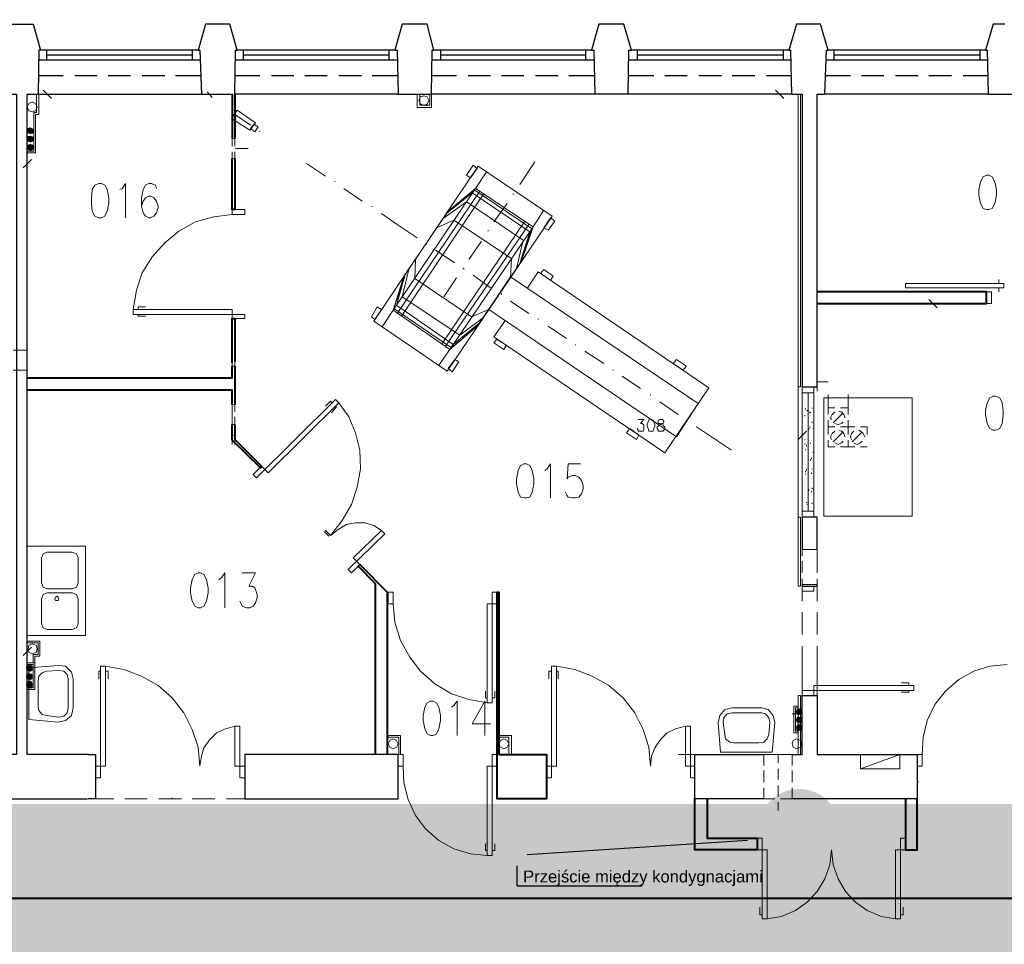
# Model space of a CAD drawing. Header units: millimetres. Extents: x 1 to 17496, y 1 to 30809.
# Tile 17 of 256: x 6732 to 7727, y 4925 to 5859. Entities that reach past the tile are written whole.
import ezdxf
from ezdxf.enums import TextEntityAlignment as Align

# ---------------------------------------------------------------- set-up
doc = ezdxf.new("R2010")
doc.units = ezdxf.units.MM
doc.linetypes.add('CENTER', pattern=[2, 1.25, -0.25, 0.25, -0.25])
doc.layers.add('0_Przyz_instalacja do central', color=1, linetype='Continuous', lineweight=40)
doc.layers.add('N_SSP_ewakuacja', color=4, linetype='CENTER', lineweight=40)
doc.layers.add('PDF _Geometria', color=7, linetype='Continuous')
doc.layers.add('SSP_pomoce', color=7, linetype='Continuous')
doc.styles.add('CP_ATTR', font='ARIAL.TTF')
doc.dimstyles.new('ISO-CP', dxfattribs={"dimtxt": 2.5, "dimasz": 2.5, "dimexe": 1.25, "dimexo": 0.625, "dimtad": 1, "dimtxsty": 'Standard', "dimcen": 2.5, "dimadec": 0, "dimazin": 0, "dimtfac": 1, "dimtmove": 0, "dimatfit": 3, "dimfxl": 1, "dimarcsym": 0})

# ---------------------------------------------------------------- blocks, each defined once
blk = doc.blocks.new('CPELDDS28_zfcpn1o')
for q in [(0, 1.7), (10.5, 0)]:
    blk.add_line((0, 0), q)
at = {"linetype": 'ByBlock', "style": 'CP_ATTR', "flags": 12}
blk.add_attdef('TYPESIZE', (0.5, 0.3), '', height=1, dxfattribs=at)
at = {"linetype": 'ByBlock', "style": 'CP_ATTR', "flags": 9}
blk.add_attdef('VAL', text='', height=0.00005, rotation=270, dxfattribs=at).set_placement((0.732, 0.092), align=Align.MIDDLE_LEFT)

msp = doc.modelspace()

# ---------------------------------------------------------------- hatches: boundary and pattern name
at = {"layer": 'N_SSP_ewakuacja', "transparency": 33554457}
h = msp.add_hatch(color=51, dxfattribs=at)
h.dxf.hatch_style = 1
h.paths.add_polyline_path([(6454.08, 5066.87), (6453.99, 5052.9), (6453.99, 4775.48), (9408.52, 4775.48), (9408.52, 4041.96), (9204.46, 4041.96), (9204.46, 3752.55), (9627.24, 3752.55), (9627.24, 4061.96), (9667.25, 4061.96), (9667.25, 4771.48), (13332.18, 4771.48), (13332.18, 4647.44), (13550.9, 4647.44), (13550.9, 4999.53), (13314.84, 4999.53), (13314.84, 5063.55), (12355.93, 5063.55), (12355.93, 5004.87), (12082.53, 5004.87), (12082.53, 5059.55), (10704.85, 5059.55), (10704.85, 5774.4), (10878.22, 5774.4), (10878.22, 6054.47), (10775.29, 6054.47), (10775.29, 6054.6), (10522.93, 6054.6), (10522.93, 5775.2), (10324.13, 5775.2), (10324.13, 5353.59), (10533.35, 5353.59), (10533.35, 5066.16), (9552.26, 5066.16), (9552.26, 5846.74), (9606.89, 5846.74), (9606.89, 6307.65), (9361.06, 6307.65), (9361.06, 5066.87)])
at = {"layer": 'SSP_pomoce', "transparency": 33554687}
h = msp.add_hatch(color=5, dxfattribs=at)
h.dxf.hatch_style = 1
h.set_gradient(color1=(0, 0, 255), color2=(0, 0, 255), centered=1, tint=0.492993)
h.paths.add_polyline_path([(7560.31, 5041.13, 1), (7478.61, 5041.13, 1)])

# ---------------------------------------------------------------- linework, layer by layer
at = {"layer": '0_Przyz_instalacja do central'}
msp.add_lwpolyline([(10538.86, 5307.81), (10558.5, 5307.81), (10558.5, 5054.53), (10558.3, 5054.53), (10558.3, 5050.97), (10558.39, 5050.97), (10558.39, 4971.37), (6510.83, 4971.37), (6510.83, 5041.03), (6510.83, 4971.48), (3646.7, 4971.48), (3646.7, 5045.76)], dxfattribs=at)
at = {"layer": 'PDF _Geometria', "lineweight": 25}
for points in [[(6516.92, 5783.68), (6516.07, 5828.31), (6514.39, 5828.31), (6521.13, 5854.42), (6533.76, 5854.42), (6546.39, 5854.42), (6553.97, 5828.31), (6551.45, 5828.31), (6550.6, 5783.68), (6715.68, 5783.68), (6728.31, 5783.68), (6728.31, 5116.64), (6698.84, 5116.64), (6698.84, 5072), (6800.27, 5072)], [(6715.68, 5783.68), (6714.84, 5828.31), (6713.15, 5828.31), (6720.73, 5854.42), (6732.52, 5854.42), (6745.16, 5854.42), (6752.74, 5828.31), (6751.05, 5828.31), (6750.21, 5783.68), (6915.29, 5783.68), (6946.45, 5783.68)], [(7727.19, 5854.42), (7715.4, 5854.42), (7707.82, 5828.31), (7709.5, 5828.31), (7710.35, 5783.68), (7545.27, 5783.68), (7546.96, 5828.31), (7548.64, 5828.31), (7541.06, 5854.42), (7528.43, 5854.42), (7516.64, 5854.42), (7509.06, 5828.31), (7510.74, 5828.31), (7511.58, 5783.68), (7346.51, 5783.68), (7347.35, 5828.31), (7349.88, 5828.31), (7342.3, 5854.42), (7329.66, 5854.42), (7317.03, 5854.42), (7309.45, 5828.31), (7311.98, 5828.31), (7312.82, 5783.68), (7147.74, 5783.68), (7148.58, 5828.31), (7150.27, 5828.31), (7143.53, 5854.42), (7130.9, 5854.42), (7118.26, 5854.42), (7110.68, 5828.31), (7113.21, 5828.31), (7114.05, 5783.68), (6948.98, 5783.68), (6949.82, 5828.31), (6951.5, 5828.31), (6943.92, 5854.42), (6932.13, 5854.42), (6919.5, 5854.42), (6911.92, 5828.31), (6913.6, 5828.31), (6915.29, 5783.68)], [(6911.92, 5828.31), (6752.74, 5828.31)], [(6758.63, 5828.31), (6758.63, 5818.21)], [(6906.02, 5823.26), (6758.63, 5823.26)], [(6906.02, 5828.31), (6906.02, 5818.21)], [(7110.68, 5828.31), (6951.5, 5828.31)], [(6957.4, 5828.31), (6957.4, 5818.21)], [(7104.79, 5823.26), (6957.4, 5823.26)], [(7104.79, 5828.31), (7104.79, 5818.21)], [(7309.45, 5828.31), (7150.27, 5828.31)], [(7157.01, 5828.31), (7157.01, 5818.21)], [(7303.55, 5823.26), (7157.01, 5823.26)], [(7303.55, 5828.31), (7303.55, 5818.21)], [(7509.06, 5828.31), (7349.88, 5828.31)], [(7355.77, 5828.31), (7355.77, 5818.21)], [(7503.16, 5823.26), (7355.77, 5823.26)], [(7503.16, 5828.31), (7503.16, 5818.21)], [(7707.82, 5828.31), (7548.64, 5828.31)], [(7554.54, 5828.31), (7554.54, 5818.21)], [(7701.92, 5823.26), (7554.54, 5823.26)], [(7701.92, 5828.31), (7701.92, 5818.21)], [(6914.45, 5818.21), (6750.21, 5818.21)], [(7113.21, 5818.21), (6949.82, 5818.21)], [(7311.98, 5818.21), (7148.58, 5818.21)], [(7510.74, 5818.21), (7347.35, 5818.21)], [(7709.5, 5818.21), (7546.11, 5818.21)], [(6775.48, 5802.21), (6750.21, 5802.21)], [(6810.01, 5802.21), (6787.27, 5802.21)], [(6843.7, 5802.21), (6820.96, 5802.21)], [(6878.23, 5802.21), (6855.49, 5802.21)], [(6914.45, 5802.21), (6889.18, 5802.21)], [(6974.24, 5802.21), (6948.98, 5802.21)], [(7008.77, 5802.21), (6986.03, 5802.21)], [(7042.46, 5802.21), (7019.72, 5802.21)], [(7076.99, 5802.21), (7054.25, 5802.21)], [(7113.21, 5802.21), (7087.94, 5802.21)], [(7173.01, 5802.21), (7147.74, 5802.21)], [(7207.54, 5802.21), (7184.8, 5802.21)], [(7241.23, 5802.21), (7218.49, 5802.21)], [(7275.76, 5802.21), (7253.02, 5802.21)], [(7311.98, 5802.21), (7286.71, 5802.21)], [(7372.62, 5802.21), (7347.35, 5802.21)], [(7406.3, 5802.21), (7383.56, 5802.21)], [(7440.84, 5802.21), (7418.1, 5802.21)], [(7474.52, 5802.21), (7451.78, 5802.21)], [(7511.58, 5802.21), (7486.32, 5802.21)], [(7571.38, 5802.21), (7546.11, 5802.21)], [(7605.07, 5802.21), (7582.33, 5802.21)], [(7639.6, 5802.21), (7616.86, 5802.21)], [(7673.29, 5802.21), (7650.55, 5802.21)], [(7710.35, 5802.21), (7685.08, 5802.21)], [(6801.46, 5116.64), (6739.26, 5116.64), (6739.26, 5783.68), (6750.21, 5783.68)], [(7114.05, 5783.68), (7147.74, 5783.68)], [(7346.51, 5783.68), (7312.82, 5783.68)], [(7511.58, 5783.68), (7522.53, 5783.68), (7522.53, 5488.06), (7537.69, 5488.06), (7537.69, 5783.68), (7545.27, 5783.68)], [(7710.35, 5783.68), (7744.88, 5783.68)], [(7537.69, 5323.82), (7537.69, 5356.67), (7522.53, 5356.67), (7522.53, 5323.82)], [(7522.53, 5288.45), (7522.53, 5286.76), (7537.69, 5286.76), (7537.69, 5288.45)], [(7512.42, 5116.64), (7522.53, 5116.64), (7522.53, 5176.43), (7537.69, 5176.43), (7537.69, 5116.64), (7638.76, 5116.64), (7638.76, 5072), (7512.42, 5072)], [(6800.75, 5116.64), (6808.33, 5116.64), (6808.33, 5072), (6800.75, 5072)], [(7094.89, 5116.64), (6959.08, 5116.64), (6959.08, 5072), (7094.89, 5072)], [(7086.26, 5072), (7114.05, 5072), (7114.05, 5116.64), (7086.26, 5116.64)], [(7483.79, 5072), (7413.88, 5072), (7413.88, 5116.64), (7483.79, 5116.64)]]:
    msp.add_lwpolyline(points, dxfattribs=at)
at = {"layer": 'PDF _Geometria', "lineweight": 18}
for points in [[(6768.74, 5783.68), (6751.05, 5783.68), (6751.05, 5763.46), (6747.68, 5763.46), (6747.68, 5724.72), (6739.26, 5724.72)], [(6748.53, 5783.68), (6748.53, 5765.15), (6746, 5765.15), (6746, 5726.41), (6739.26, 5726.41)], [(6763.69, 5779.47), (6755.26, 5787.89)], [(6929.61, 5783.68), (6917.81, 5783.68)], [(6926.24, 5780.31), (6921.18, 5786.2)], [(7012.99, 5783.68), (6995.3, 5783.68)], [(7147.74, 5783.68), (7147.74, 5770.2), (7133.42, 5770.2), (7133.42, 5783.68)], [(7146.06, 5783.68), (7146.06, 5772.73), (7135.95, 5772.73), (7135.95, 5783.68)], [(7509.06, 5783.68), (7490.53, 5783.68)], [(7504, 5779.47), (7495.58, 5787.89)], [(6948.98, 5763.46), (6964.98, 5752.51)], [(6739.26, 5747.46), (6741.79, 5749.99), (6739.26, 5747.46)], [(6741.79, 5749.99), (6739.26, 5746.62), (6742.63, 5749.99), (6739.26, 5746.62), (6742.63, 5749.99), (6739.26, 5746.62)], [(6742.63, 5749.99), (6739.26, 5745.78), (6743.47, 5749.15), (6739.26, 5745.78)], [(6740.1, 5748.3), (6740.95, 5749.15), (6740.1, 5748.3)], [(6740.1, 5747.46), (6741.79, 5749.15)], [(6743.47, 5749.15), (6740.1, 5744.93), (6744.32, 5749.15), (6740.1, 5744.93), (6744.32, 5749.15), (6740.1, 5744.93), (6744.32, 5749.15), (6740.1, 5744.93), (6744.32, 5748.3), (6740.95, 5744.93)], [(6744.32, 5748.3), (6740.95, 5744.09), (6745.16, 5748.3), (6740.95, 5744.09), (6745.16, 5748.3), (6740.95, 5744.09), (6745.16, 5748.3)], [(6740.95, 5744.09), (6745.16, 5747.46), (6741.79, 5744.09), (6745.16, 5747.46), (6741.79, 5744.09), (6745.16, 5747.46), (6741.79, 5744.09), (6745.16, 5746.62), (6742.63, 5744.09), (6745.16, 5746.62), (6742.63, 5744.09), (6745.16, 5746.62)], [(6743.47, 5744.09), (6745.16, 5745.78), (6743.47, 5744.09), (6745.16, 5745.78)], [(6744.32, 5744.09), (6745.16, 5744.93)], [(6974.24, 5745.78), (6974.24, 5746.62)], [(6740.95, 5741.57), (6740.1, 5739.88), (6741.79, 5741.57), (6739.26, 5739.04), (6741.79, 5741.57), (6739.26, 5739.04), (6742.63, 5741.57), (6739.26, 5738.2), (6742.63, 5741.57), (6739.26, 5738.2), (6742.63, 5741.57)], [(6739.26, 5738.2), (6743.47, 5741.57), (6739.26, 5738.2)], [(6740.95, 5733.14), (6740.1, 5731.46), (6741.79, 5733.14), (6739.26, 5730.62), (6741.79, 5733.14), (6739.26, 5730.62), (6742.63, 5733.14), (6739.26, 5729.77), (6742.63, 5733.14), (6739.26, 5729.77), (6742.63, 5733.14)], [(6739.26, 5729.77), (6743.47, 5733.14), (6739.26, 5729.77)], [(6740.1, 5740.72), (6740.1, 5741.57)], [(6740.1, 5737.35), (6743.47, 5741.57), (6740.1, 5737.35), (6743.47, 5741.57), (6740.1, 5737.35), (6743.47, 5740.72)], [(6740.1, 5737.35), (6744.32, 5740.72), (6740.1, 5737.35)], [(6740.1, 5736.51), (6744.32, 5740.72), (6740.1, 5736.51), (6744.32, 5740.72), (6740.1, 5736.51), (6744.32, 5740.72), (6740.95, 5736.51), (6744.32, 5740.72)], [(6740.1, 5728.93), (6743.47, 5733.14), (6740.1, 5728.93), (6743.47, 5733.14), (6740.1, 5728.93), (6743.47, 5733.14)], [(6740.1, 5732.3), (6740.95, 5732.3)], [(6740.1, 5728.93), (6744.32, 5732.3), (6740.1, 5728.93)], [(6740.1, 5728.09), (6744.32, 5732.3), (6740.1, 5728.09), (6744.32, 5732.3), (6740.1, 5728.09), (6744.32, 5732.3), (6740.95, 5728.09), (6744.32, 5732.3)], [(6745.16, 5740.72), (6740.95, 5736.51), (6745.16, 5739.88), (6740.95, 5736.51)], [(6740.95, 5735.67), (6745.16, 5739.88), (6740.95, 5735.67), (6745.16, 5739.88), (6741.79, 5735.67), (6745.16, 5739.88)], [(6745.16, 5732.3), (6740.95, 5728.09), (6745.16, 5731.46), (6740.95, 5728.09), (6745.16, 5731.46), (6740.95, 5727.25), (6745.16, 5731.46), (6741.79, 5727.25), (6745.16, 5731.46)], [(6745.16, 5739.04), (6742.63, 5735.67), (6745.16, 5738.2), (6742.63, 5735.67), (6745.16, 5738.2), (6743.47, 5735.67), (6745.16, 5737.35), (6743.47, 5735.67)], [(6744.32, 5736.51), (6745.16, 5737.35)], [(6946.45, 5731.46), (6946.45, 5739.04), (6948.98, 5739.04), (6948.98, 5731.46)], [(6739.26, 5723.04), (6739.26, 5704.51)], [(6745.16, 5730.62), (6742.63, 5727.25), (6745.16, 5729.77), (6742.63, 5727.25), (6745.16, 5729.77), (6743.47, 5727.25), (6745.16, 5728.93), (6743.47, 5728.09)], [(6744.32, 5728.09), (6745.16, 5728.93)], [(6948.98, 5725.56), (6948.98, 5718.83), (6946.45, 5718.83), (6946.45, 5725.56)], [(6948.98, 5723.04), (6948.98, 5704.51)], [(6949.82, 5728.93), (6962.45, 5728.93)], [(6743.47, 5717.98), (6735.05, 5709.56)], [(7021.41, 5713.77), (7040.78, 5701.14)], [(7237.02, 5692.72), (7252.18, 5715.46)], [(7098.05, 5548.7), (7109, 5565.54), (7192.38, 5688.51), (7203.33, 5705.35)], [(6832.75, 5687.66), (6835.28, 5688.51), (6838.65, 5693.56), (6838.65, 5659.03)], [(6869.81, 5688.51), (6868.97, 5691.87), (6864.75, 5693.56), (6862.23, 5693.56), (6858.86, 5691.87), (6856.33, 5687.66), (6854.65, 5679.24), (6854.65, 5670.82), (6856.33, 5664.08), (6858.86, 5660.71), (6862.23, 5659.03), (6863.91, 5659.03), (6867.28, 5660.71), (6869.81, 5664.08), (6871.49, 5669.13), (6871.49, 5670.82), (6869.81, 5675.87), (6867.28, 5679.24), (6863.91, 5680.93), (6862.23, 5680.93), (6858.86, 5679.24), (6856.33, 5675.87), (6854.65, 5670.82)], [(7050.04, 5695.24), (7050.04, 5696.09)], [(7059.31, 5688.51), (7077.84, 5675.87)], [(7113.21, 5562.17), (7196.59, 5685.98)], [(7117.42, 5559.64), (7200.8, 5683.45)], [(7237.02, 5612.71), (7247.12, 5644.71), (7189.01, 5684.29), (7162.9, 5663.24)], [(7238.7, 5614.39), (7248.81, 5648.08), (7191.54, 5686.82), (7164.59, 5664.92)], [(7230.28, 5682.61), (7230.28, 5683.45)], [(7233.65, 5607.65), (7240.39, 5636.29), (7183.11, 5675.03), (7159.53, 5658.19)], [(7210.91, 5654.82), (7224.38, 5673.35)], [(6946.45, 5662.4), (6927.92, 5659.87), (6909.39, 5654.82), (6892.55, 5645.55), (6878.23, 5633.76), (6865.6, 5619.44), (6855.49, 5603.44), (6849.59, 5585.75), (6846.23, 5566.38)], [(7087.94, 5669.98), (7087.94, 5670.82)], [(7097.21, 5663.24), (7113.21, 5652.29), (7133.42, 5638.81)], [(7155.32, 5509.95), (7166.27, 5525.96), (7250.49, 5649.76), (7261.44, 5666.61)], [(7227.75, 5598.39), (7228.59, 5617.76), (7170.48, 5656.5), (7152.79, 5648.92)], [(7158.69, 5531.85), (7242.07, 5655.66)], [(7162.06, 5529.32), (7246.28, 5652.29)], [(7205.01, 5645.55), (7205.01, 5646.39)], [(7142.69, 5632.08), (7142.69, 5632.92)], [(7185.64, 5616.92), (7198.27, 5635.45)], [(7151.95, 5626.18), (7171.32, 5613.55)], [(7537.69, 5632.08), (7537.69, 5614.39)], [(7205.85, 5566.38), (7188.17, 5558.8), (7130.9, 5597.55), (7131.74, 5616.92)], [(7195.75, 5552.06), (7169.64, 5531.01), (7112.37, 5570.59), (7121.63, 5602.6)], [(7199.12, 5557.12), (7176.38, 5540.27), (7118.26, 5579.02), (7125, 5606.81)], [(7179.75, 5607.65), (7179.75, 5608.49)], [(7180.59, 5606.81), (7180.59, 5607.65)], [(7244.6, 5587.44), (7255.55, 5604.28), (7428.2, 5487.21), (7383.56, 5421.52), (7210.91, 5538.59), (7221.86, 5554.59)], [(7194.91, 5550.38), (7167.95, 5527.64), (7109.84, 5567.22), (7120.79, 5600.07)], [(7160.37, 5579.02), (7173.01, 5598.39)], [(7189.85, 5600.91), (7208.38, 5587.44)], [(7721.3, 5592.49), (7721.3, 5596.7)], [(7721.3, 5588.28), (7721.3, 5584.07)], [(7218.49, 5581.54), (7218.49, 5582.39)], [(7227.75, 5574.8), (7246.28, 5562.17)], [(7658.97, 5568.07), (7650.55, 5576.49)], [(6851.28, 5566.38), (6851.28, 5568.91), (6858.86, 5568.91)], [(7664.02, 5572.28), (7646.34, 5572.28)], [(6851.28, 5561.33), (6851.28, 5559.64), (6858.86, 5559.64)], [(7255.55, 5556.28), (7255.55, 5557.12)], [(7265.65, 5549.54), (7284.18, 5536.9)], [(6724.94, 5525.11), (6739.26, 5525.11)], [(7293.45, 5530.17), (7293.45, 5531.01)], [(7302.71, 5524.27), (7322.08, 5511.64)], [(6946.45, 5515.85), (6946.45, 5509.11), (6948.98, 5509.11), (6948.98, 5515.85)], [(6724.94, 5504.9), (6739.26, 5504.9)], [(7331.35, 5504.9), (7331.35, 5505.74)], [(7340.61, 5499), (7359.14, 5486.37)], [(7537.69, 5483.84), (7537.69, 5501.53)], [(7537.69, 5493.11), (7548.64, 5493.11), (7537.69, 5493.11)], [(7518.32, 5488.06), (7518.32, 5356.67)], [(7522.53, 5356.67), (7522.53, 5488.06)], [(7534.32, 5356.67), (7534.32, 5488.06)], [(7047.52, 5472.05), (7045.83, 5473.74), (7040.78, 5468.68)], [(7369.25, 5479.63), (7369.25, 5480.48)], [(7534.32, 5482.16), (7522.53, 5482.16)], [(7528.43, 5362.56), (7528.43, 5482.16)], [(7548.64, 5467), (7548.64, 5480.48)], [(7568.85, 5467), (7568.85, 5480.48)], [(6946.45, 5462.79), (6946.45, 5470.37), (6948.98, 5470.37), (6948.98, 5462.79)], [(6946.45, 5470.37), (6946.45, 5458.58)], [(7097.21, 5343.19), (7068.57, 5315.4), (7075.31, 5308.66), (7066.89, 5300.24), (7063.52, 5303.61), (7100.58, 5339.82), (7097.21, 5343.19), (7089.63, 5348.25), (7080.36, 5350.77), (7071.1, 5350.77), (7061.83, 5349.09), (7053.41, 5344.04), (7045.83, 5338.14), (7057.62, 5353.3), (7066.89, 5369.3), (7072.78, 5386.99), (7076.15, 5405.52), (7075.31, 5424.05), (7071.1, 5441.73), (7064.36, 5457.74), (7054.25, 5472.05)], [(7050.89, 5468.68), (7051.73, 5467.84), (7046.67, 5461.95)], [(7378.51, 5472.9), (7397.04, 5460.26)], [(7525.9, 5465.32), (7525.9, 5466.16)], [(7527.58, 5463.63), (7527.58, 5464.47)], [(7532.64, 5466.16), (7532.64, 5467)], [(7555.38, 5467), (7548.64, 5467), (7548.64, 5460.26)], [(7565.48, 5457.74), (7565.48, 5456.89), (7564.64, 5460.26), (7562.12, 5462.79), (7559.59, 5463.63)], [(7568.85, 5460.26), (7568.85, 5467), (7561.27, 5467)], [(6948.98, 5457.74), (6948.98, 5450.16), (6946.45, 5450.16), (6946.45, 5457.74)], [(7356.61, 5455.21), (7362.51, 5455.21), (7359.14, 5451), (7360.82, 5451), (7361.67, 5450.16), (7362.51, 5449.31), (7362.51, 5445.1), (7361.67, 5443.42), (7356.61, 5443.42), (7356.61, 5444.26), (7355.77, 5445.94)], [(7406.3, 5454.37), (7406.3, 5455.21)], [(7525.06, 5458.58), (7525.06, 5459.42)], [(7530.11, 5461.95), (7530.11, 5462.79)], [(7530.95, 5461.95), (7530.95, 5462.79)], [(7548.64, 5454.37), (7548.64, 5447.63), (7555.38, 5447.63), (7548.64, 5447.63), (7548.64, 5440.05)], [(7555.38, 5462.79), (7552.85, 5460.26), (7551.17, 5456.89), (7552.01, 5455.21)], [(7553.69, 5451.84), (7563.8, 5461.95)], [(7575.59, 5447.63), (7568.85, 5447.63), (7568.85, 5440.05), (7568.85, 5447.63), (7561.27, 5447.63), (7568.85, 5447.63), (7568.85, 5454.37)], [(6739.26, 5448.47), (6739.26, 5429.94)], [(7415.57, 5447.63), (7435.78, 5434.15), (7450.94, 5424.05)], [(7518.32, 5435), (7526.74, 5443.42)], [(7522.53, 5429.94), (7522.53, 5448.47)], [(7529.27, 5445.1), (7529.27, 5445.94)], [(7530.11, 5446.79), (7530.11, 5447.63)], [(7532.64, 5451.84), (7532.64, 5452.68)], [(7533.48, 5445.94), (7533.48, 5446.79)], [(7534.32, 5450.16), (7534.32, 5451)], [(7534.32, 5443.42), (7534.32, 5444.26)], [(7555.38, 5443.42), (7552.85, 5440.89), (7551.17, 5437.52), (7552.01, 5435)], [(7555.38, 5451), (7558.75, 5450.16), (7562.12, 5451), (7563.8, 5452.68)], [(7565.48, 5438.36), (7565.48, 5437.52), (7564.64, 5440.89), (7562.12, 5443.42), (7559.59, 5444.26)], [(7574.75, 5443.42), (7572.22, 5440.89), (7571.38, 5437.52), (7572.22, 5435)], [(7585.7, 5438.36), (7585.7, 5437.52), (7584.01, 5440.89), (7581.49, 5443.42), (7579.8, 5444.26)], [(7588.22, 5440.05), (7588.22, 5447.63), (7581.49, 5447.63)], [(6946.45, 5439.21), (6948.98, 5439.21), (6946.45, 5439.21)], [(7525.06, 5434.15), (7525.06, 5435)], [(7548.64, 5434.15), (7548.64, 5427.42), (7555.38, 5427.42)], [(7553.69, 5432.47), (7563.8, 5442.58)], [(7555.38, 5431.63), (7558.75, 5429.94), (7562.12, 5431.63), (7563.8, 5433.31)], [(7561.27, 5427.42), (7568.85, 5427.42), (7568.85, 5434.15), (7568.85, 5427.42), (7575.59, 5427.42)], [(7573.06, 5432.47), (7583.17, 5442.58)], [(7574.75, 5431.63), (7578.12, 5429.94), (7581.49, 5431.63), (7583.17, 5433.31)], [(7525.06, 5429.94), (7525.06, 5430.78)], [(7525.9, 5424.05), (7525.9, 5424.89)], [(7526.74, 5428.26), (7526.74, 5429.1)], [(7530.95, 5430.78), (7530.95, 5431.63)], [(7581.49, 5427.42), (7588.22, 5427.42)], [(7530.95, 5413.94), (7530.95, 5414.78)], [(7531.8, 5415.62), (7531.8, 5416.47)], [(7533.48, 5421.52), (7533.48, 5422.36)], [(7262.28, 5403.83), (7264.81, 5405.52), (7268.18, 5410.57), (7268.18, 5376.04)], [(7298.5, 5410.57), (7285.87, 5410.57), (7285.02, 5395.41), (7285.87, 5397.1), (7290.08, 5398.78), (7293.45, 5398.78), (7296.82, 5397.1), (7299.34, 5393.73), (7301.03, 5388.67), (7301.03, 5385.3), (7299.34, 5380.25), (7296.82, 5376.88), (7293.45, 5376.04), (7290.08, 5376.04), (7285.87, 5376.88), (7285.02, 5378.57), (7283.34, 5381.94)], [(7526.74, 5403.83), (7526.74, 5404.68)], [(7532.64, 5404.68), (7532.64, 5405.52)], [(7525.9, 5402.15), (7525.9, 5402.99)], [(7525.9, 5399.62), (7525.9, 5400.46)], [(7531.8, 5400.46), (7531.8, 5401.31)], [(7534.32, 5392.88), (7534.32, 5393.73)], [(7528.43, 5383.62), (7528.43, 5384.46)], [(7529.27, 5383.62), (7529.27, 5384.46)], [(7532.64, 5385.3), (7532.64, 5386.15)], [(7533.48, 5384.46), (7533.48, 5385.3)], [(7531.8, 5381.94), (7531.8, 5382.78)], [(7526.74, 5370.99), (7526.74, 5371.83)], [(7527.58, 5369.3), (7527.58, 5370.14)], [(7532.64, 5370.14), (7532.64, 5370.99)], [(7534.32, 5362.56), (7522.53, 5362.56)], [(7045.83, 5338.14), (7040.78, 5343.19), (7039.94, 5341.51), (7044.15, 5337.3)], [(7537.69, 5317.08), (7537.69, 5323.82), (7522.53, 5323.82), (7522.53, 5317.08)], [(7537.69, 5329.72), (7537.69, 5312.03), (7537.69, 5300.24)], [(7522.53, 5312.03), (7522.53, 5300.24)], [(6932.97, 5293.5), (6935.5, 5295.19), (6938.87, 5300.24), (6938.87, 5264.87)], [(6956.56, 5300.24), (6970.03, 5300.24), (6963.29, 5286.76), (6966.66, 5286.76), (6969.19, 5285.08), (6970.03, 5283.4), (6971.72, 5278.34), (6971.72, 5274.97), (6970.03, 5269.92), (6967.51, 5266.55), (6964.14, 5264.87), (6960.77, 5264.87), (6956.56, 5266.55), (6955.71, 5268.24), (6954.03, 5271.6)], [(7522.53, 5294.34), (7522.53, 5288.45), (7537.69, 5288.45), (7537.69, 5294.34)], [(7522.53, 5286.76), (7522.53, 5271.6)], [(7537.69, 5286.76), (7537.69, 5271.6)], [(7109, 5269.08), (7110.68, 5250.55), (7116.58, 5232.02), (7125.84, 5215.18), (7136.79, 5200.86), (7151.11, 5188.22), (7167.95, 5178.12), (7185.64, 5172.22), (7204.17, 5168.85)], [(7522.53, 5260.66), (7522.53, 5237.92)], [(7537.69, 5260.66), (7537.69, 5237.92)], [(6743.47, 5225.28), (6735.05, 5216.86)], [(6739.26, 5231.18), (6751.9, 5231.18), (6751.9, 5216.02), (6746.84, 5216.02), (6746.84, 5209.28)], [(6739.26, 5230.34), (6739.26, 5212.65)], [(6739.26, 5229.49), (6750.21, 5229.49), (6750.21, 5217.7), (6745.16, 5217.7), (6745.16, 5209.28)], [(7522.53, 5226.12), (7522.53, 5203.38), (7522.53, 5185.7), (7522.53, 5203.38)], [(7537.69, 5226.12), (7537.69, 5203.38), (7537.69, 5185.7), (7537.69, 5203.38)], [(7214.28, 5221.07), (7215.96, 5221.07), (7214.28, 5221.07)], [(7537.69, 5216.02), (7537.69, 5216.86)], [(6739.26, 5203.38), (6741.79, 5206.75), (6738.42, 5203.38)], [(6741.79, 5206.75), (6738.42, 5204.23), (6741.79, 5206.75), (6738.42, 5204.23)], [(6739.26, 5209.28), (6746.84, 5209.28), (6746.84, 5182.33), (6739.26, 5182.33)], [(6739.26, 5207.6), (6745.16, 5207.6), (6745.16, 5184.01), (6739.26, 5184.01)], [(6743.47, 5206.75), (6739.26, 5202.54), (6743.47, 5206.75)], [(6742.63, 5206.75), (6739.26, 5202.54), (6742.63, 5206.75), (6739.26, 5202.54)], [(6739.26, 5204.23), (6740.95, 5206.75), (6739.26, 5205.07), (6740.95, 5206.75)], [(6740.1, 5206.75), (6739.26, 5205.07)], [(6744.32, 5205.07), (6740.95, 5200.86), (6744.32, 5205.07), (6740.95, 5200.86), (6744.32, 5205.07), (6740.1, 5201.7), (6744.32, 5205.07), (6740.1, 5201.7), (6744.32, 5205.91), (6740.1, 5201.7), (6744.32, 5205.91), (6740.1, 5201.7), (6743.47, 5205.91), (6739.26, 5201.7), (6743.47, 5205.91), (6739.26, 5201.7)], [(6743.47, 5205.91), (6739.26, 5202.54), (6743.47, 5205.91)], [(6740.1, 5205.91), (6739.26, 5205.91)], [(6948.98, 5145.27), (6948.98, 5104.84), (6959.08, 5104.84), (6959.08, 5093.05), (6954.03, 5093.05), (6954.03, 5145.27), (6948.98, 5145.27), (6939.71, 5142.74), (6930.45, 5138.53), (6923.71, 5131.8), (6917.81, 5123.37), (6915.29, 5114.95), (6913.6, 5104.84), (6911.92, 5124.22), (6906.02, 5141.9), (6897.6, 5158.75), (6885.81, 5173.91), (6871.49, 5186.54), (6854.65, 5195.8), (6836.96, 5202.54), (6818.43, 5205.91)], [(7404.62, 5145.27), (7404.62, 5104.84), (7413.88, 5104.84), (7413.88, 5093.05), (7409.67, 5093.05), (7409.67, 5145.27), (7404.62, 5145.27), (7394.51, 5142.74), (7386.09, 5138.53), (7379.35, 5131.8), (7373.46, 5123.37), (7370.09, 5114.95), (7369.25, 5104.84), (7367.56, 5124.22), (7361.67, 5141.9), (7353.24, 5158.75), (7341.45, 5173.91), (7327.14, 5186.54), (7310.29, 5195.8), (7292.6, 5202.54), (7274.07, 5205.91)], [(7643.81, 5116.64), (7644.65, 5134.32), (7648.86, 5151.17), (7656.44, 5167.17), (7667.39, 5180.64), (7680.87, 5192.44), (7696.03, 5200.86), (7712.03, 5205.91), (7729.72, 5207.6)], [(6739.26, 5194.96), (6741.79, 5198.33), (6738.42, 5194.96)], [(6741.79, 5198.33), (6738.42, 5195.8), (6741.79, 5198.33), (6738.42, 5195.8)], [(6739.26, 5195.8), (6740.95, 5198.33), (6739.26, 5196.65), (6740.95, 5198.33), (6739.26, 5196.65)], [(6740.1, 5198.33), (6739.26, 5197.49)], [(6743.47, 5197.49), (6740.1, 5193.28), (6743.47, 5197.49), (6739.26, 5193.28)], [(6743.47, 5197.49), (6739.26, 5194.12), (6743.47, 5197.49)], [(6744.32, 5196.65), (6740.1, 5193.28), (6744.32, 5196.65)], [(6744.32, 5204.23), (6740.95, 5200.86), (6744.32, 5204.23)], [(6744.32, 5196.65), (6740.95, 5192.44), (6744.32, 5196.65), (6740.95, 5193.28), (6744.32, 5196.65), (6740.95, 5193.28)], [(6742.63, 5193.28), (6744.32, 5194.96), (6742.63, 5192.44), (6744.32, 5194.96), (6741.79, 5192.44), (6744.32, 5195.8), (6741.79, 5192.44), (6744.32, 5195.8), (6740.95, 5192.44), (6744.32, 5195.8)], [(6744.32, 5204.23), (6741.79, 5200.86), (6744.32, 5204.23), (6741.79, 5200.86)], [(6743.47, 5201.7), (6744.32, 5202.54), (6742.63, 5201.7)], [(6813.38, 5200.86), (6811.69, 5200.86), (6811.69, 5193.28)], [(6818.43, 5200.86), (6820.96, 5200.86), (6820.96, 5193.28)], [(7269.02, 5200.86), (7266.49, 5200.86), (7266.49, 5193.28)], [(7274.07, 5200.86), (7275.76, 5200.86), (7275.76, 5193.28)], [(6739.26, 5187.38), (6741.79, 5190.75), (6738.42, 5187.38), (6741.79, 5190.75), (6738.42, 5187.38), (6741.79, 5190.75)], [(6740.95, 5190.75), (6739.26, 5188.22), (6740.95, 5189.91), (6739.26, 5188.22)], [(6742.63, 5189.91), (6739.26, 5186.54), (6742.63, 5189.91), (6739.26, 5186.54), (6742.63, 5189.91), (6739.26, 5186.54), (6742.63, 5189.91), (6739.26, 5186.54), (6739.26, 5168.85)], [(6743.47, 5189.91), (6739.26, 5185.7), (6743.47, 5189.91), (6739.26, 5185.7), (6743.47, 5189.91), (6739.26, 5185.7), (6743.47, 5189.91), (6739.26, 5185.7)], [(6740.1, 5189.91), (6739.26, 5189.07), (6740.1, 5189.91)], [(6744.32, 5189.07), (6740.1, 5184.86), (6744.32, 5189.07), (6740.1, 5184.86), (6744.32, 5189.07), (6740.1, 5184.86), (6744.32, 5189.07), (6740.1, 5184.86)], [(6743.47, 5189.07), (6740.1, 5185.7)], [(6744.32, 5187.38), (6741.79, 5184.86), (6744.32, 5187.38), (6741.79, 5184.86), (6744.32, 5187.38), (6741.79, 5184.86)], [(6744.32, 5186.54), (6742.63, 5184.86), (6744.32, 5186.54), (6742.63, 5184.86)], [(6743.47, 5193.28), (6744.32, 5194.12)], [(6744.32, 5185.7), (6743.47, 5184.86)], [(7214.28, 5168.85), (7214.28, 5186.54)], [(7522.53, 5192.44), (7522.53, 5176.43)], [(7537.69, 5192.44), (7537.69, 5176.43)], [(7630.34, 5186.54), (7630.34, 5189.07), (7622.76, 5189.07)], [(7204.17, 5173.91), (7202.49, 5173.91), (7202.49, 5180.64)], [(7209.22, 5173.91), (7211.75, 5173.91), (7211.75, 5180.64)], [(7630.34, 5181.49), (7630.34, 5179.8), (7622.76, 5179.8)], [(7167.95, 5164.64), (7170.48, 5166.33), (7173.85, 5170.54), (7173.85, 5136.01)], [(7201.64, 5136.01), (7201.64, 5170.54), (7189.01, 5147.8), (7207.54, 5147.8)], [(7518.32, 5165.48), (7514.11, 5165.48), (7514.11, 5138.53), (7518.32, 5138.53)], [(7512.42, 5157.9), (7522.53, 5157.9), (7512.42, 5157.9)], [(7518.32, 5163.8), (7515.79, 5163.8), (7515.79, 5140.22), (7518.32, 5140.22)], [(7518.32, 5157.06), (7516.64, 5159.59), (7519.16, 5157.06), (7516.64, 5159.59), (7519.16, 5157.06), (7516.64, 5160.43), (7520, 5157.06), (7516.64, 5160.43), (7520, 5157.06), (7516.64, 5160.43), (7520, 5157.06), (7516.64, 5161.27), (7520.85, 5157.06), (7516.64, 5161.27), (7520.85, 5157.9), (7516.64, 5161.27), (7520.85, 5157.9)], [(7518.32, 5162.96), (7521.69, 5158.75), (7518.32, 5162.96), (7521.69, 5158.75), (7517.48, 5162.12), (7521.69, 5158.75)], [(7517.48, 5162.12), (7521.69, 5157.9), (7517.48, 5162.12), (7521.69, 5157.9), (7517.48, 5162.12), (7521.69, 5157.9), (7517.48, 5162.12), (7520.85, 5157.9), (7517.48, 5161.27)], [(7522.53, 5159.59), (7518.32, 5162.96), (7522.53, 5158.75), (7518.32, 5162.96), (7522.53, 5158.75)], [(7522.53, 5160.43), (7519.16, 5162.96), (7522.53, 5159.59), (7519.16, 5162.96), (7522.53, 5159.59), (7519.16, 5162.96)], [(7520.85, 5162.96), (7522.53, 5161.27), (7520.85, 5162.96)], [(7520.85, 5162.12), (7521.69, 5162.12)], [(7522.53, 5163.8), (7522.53, 5152.01)], [(7517.48, 5153.69), (7520.85, 5149.48), (7517.48, 5153.69), (7520.85, 5149.48), (7516.64, 5152.85), (7520.85, 5149.48), (7516.64, 5152.85), (7520.85, 5149.48)], [(7520.85, 5148.64), (7516.64, 5152.85), (7520, 5148.64), (7516.64, 5152.85)], [(7516.64, 5152.01), (7520, 5148.64), (7516.64, 5152.01), (7520, 5148.64)], [(7516.64, 5152.01), (7519.16, 5148.64), (7516.64, 5152.01)], [(7516.64, 5150.32), (7518.32, 5149.48), (7516.64, 5151.17), (7519.16, 5148.64), (7516.64, 5151.17), (7519.16, 5148.64)], [(7516.64, 5145.27), (7520.85, 5141.06), (7516.64, 5145.27), (7520.85, 5141.06), (7516.64, 5144.43), (7520.85, 5141.06)], [(7518.32, 5154.54), (7522.53, 5151.17), (7518.32, 5154.54), (7522.53, 5150.32), (7518.32, 5154.54), (7521.69, 5150.32), (7518.32, 5154.54), (7521.69, 5150.32), (7517.48, 5154.54)], [(7521.69, 5150.32), (7517.48, 5153.69), (7521.69, 5149.48), (7517.48, 5153.69), (7521.69, 5149.48), (7517.48, 5153.69), (7521.69, 5149.48)], [(7517.48, 5149.48), (7517.48, 5150.32)], [(7518.32, 5146.11), (7522.53, 5142.74), (7518.32, 5146.11), (7522.53, 5142.74), (7518.32, 5146.11), (7521.69, 5141.9), (7518.32, 5146.11), (7521.69, 5141.9), (7517.48, 5146.11), (7521.69, 5141.9), (7517.48, 5146.11), (7521.69, 5141.9), (7517.48, 5146.11)], [(7521.69, 5141.9), (7517.48, 5145.27), (7521.69, 5141.06), (7517.48, 5145.27), (7520.85, 5141.06), (7517.48, 5145.27)], [(7519.16, 5146.96), (7522.53, 5143.59), (7519.16, 5146.96)], [(7522.53, 5143.59), (7519.16, 5146.11), (7522.53, 5142.74), (7519.16, 5146.11)], [(7521.69, 5153.69), (7520.85, 5154.54), (7522.53, 5152.85), (7520, 5154.54), (7522.53, 5152.85)], [(7520, 5154.54), (7522.53, 5152.01), (7520, 5154.54)], [(7520, 5146.11), (7522.53, 5143.59), (7520, 5146.96)], [(7520.85, 5146.11), (7522.53, 5144.43), (7520, 5146.11), (7522.53, 5144.43)], [(7521.69, 5145.27), (7520.85, 5146.11), (7522.53, 5145.27)], [(6739.26, 5141.9), (6739.26, 5130.11)], [(7103.1, 5136.01), (7116.58, 5136.01), (7116.58, 5116.64)], [(7215.96, 5136.01), (7228.59, 5136.01), (7228.59, 5116.64)], [(7516.64, 5143.59), (7520, 5141.06), (7516.64, 5143.59), (7519.16, 5141.06), (7516.64, 5143.59), (7519.16, 5141.06), (7516.64, 5142.74), (7518.32, 5141.06), (7516.64, 5142.74)], [(7517.48, 5141.9), (7517.48, 5141.06)], [(7103.1, 5134.32), (7114.89, 5134.32), (7114.89, 5116.64)], [(7215.96, 5134.32), (7226.07, 5134.32), (7226.07, 5116.64)], [(7242.91, 5116.64), (7261.44, 5116.64)], [(7397.04, 5116.64), (7413.88, 5116.64)], [(7446.73, 5116.64), (7458.52, 5116.64)], [(7494.74, 5116.64), (7483.79, 5116.64), (7483.79, 5105.69)], [(7490.53, 5116.64), (7509.06, 5116.64)], [(7498.11, 5116.64), (7498.11, 5108.21)], [(7512.42, 5105.69), (7512.42, 5116.64), (7500.63, 5116.64)], [(7581.49, 5102.32), (7621.07, 5102.32), (7621.07, 5116.64), (7581.49, 5116.64), (7581.49, 5102.32), (7621.07, 5116.64)], [(7610.12, 5116.64), (7621.91, 5116.64)], [(7119.11, 5104.84), (7119.95, 5088), (7124.16, 5071.16), (7131.74, 5055.15), (7141.85, 5041.68), (7155.32, 5029.89), (7170.48, 5021.46), (7187.33, 5016.41), (7204.17, 5014.73)], [(7483.79, 5100.63), (7483.79, 5088.84)], [(7498.11, 5102.32), (7498.11, 5091.37)], [(7512.42, 5088.84), (7512.42, 5100.63)], [(6808.33, 5088.84), (6808.33, 5072), (6826.85, 5072)], [(6940.55, 5072), (6959.08, 5072), (6959.08, 5088.84)], [(7498.11, 5085.47), (7498.11, 5074.52)], [(7639.6, 5088.84), (7639.6, 5089.68)], [(7483.79, 5082.95), (7483.79, 5072), (7494.74, 5072)], [(7500.63, 5072), (7512.42, 5072), (7512.42, 5082.95)], [(6837.8, 5072), (6860.54, 5072)], [(6872.33, 5072), (6895.07, 5072)], [(6885.81, 5072), (6885.81, 5072.84)], [(6906.02, 5072), (6928.76, 5072)], [(7455.15, 5072), (7443.36, 5072)], [(7498.11, 5068.63), (7498.11, 5060.21)], [(7204.17, 5019.78), (7202.49, 5019.78), (7202.49, 5026.52)], [(7209.22, 5019.78), (7211.75, 5019.78), (7211.75, 5026.52)], [(7443.36, 5032.41), (7455.15, 5032.41)], [(7487.16, 4950.72), (7487.16, 5020.62), (7477.05, 5020.62), (7477.05, 5032.41), (7482.1, 5032.41), (7482.1, 4950.72), (7487.16, 4950.72), (7501.48, 4953.24), (7515.79, 4959.14), (7527.58, 4967.56), (7537.69, 4978.51), (7545.27, 4991.14), (7550.32, 5005.46), (7552.01, 5020.62), (7553.69, 5005.46), (7558.75, 4991.14), (7566.33, 4978.51), (7576.43, 4967.56), (7588.22, 4959.14), (7602.54, 4953.24), (7616.86, 4950.72), (7621.91, 4950.72), (7621.91, 5032.41), (7626.97, 5032.41), (7626.97, 5020.62), (7616.86, 5020.62), (7616.86, 4950.72)], [(7482.1, 4954.93), (7479.58, 4954.93), (7479.58, 4962.51)], [(7621.91, 4954.93), (7624.44, 4954.93), (7624.44, 4962.51)]]:
    msp.add_lwpolyline(points, dxfattribs=at)
at = {"layer": 'PDF _Geometria', "lineweight": 40}
for points in [[(6946.45, 5783.68), (6946.45, 5739.04)], [(6948.98, 5783.68), (6948.98, 5739.04)], [(6948.98, 5718.83), (6948.98, 5667.45), (6946.45, 5667.45), (6946.45, 5718.83)], [(7537.69, 5572.28), (7708.66, 5572.28), (7708.66, 5584.07), (7537.69, 5584.07)], [(6946.45, 5512.43), (6946.45, 5557.12), (6948.98, 5557.12), (6948.98, 5513.92)], [(6938.03, 5497.32), (6946.45, 5497.32), (6946.45, 5509.11)], [(6948.98, 5509.11), (6948.98, 5470.37)], [(6739.26, 5497.32), (6942.34, 5497.32)], [(6939, 5484.69), (6739.26, 5484.69)], [(6946.45, 5470.37), (6946.45, 5484.69), (6938.03, 5484.69)], [(6948.98, 5450.16), (6948.98, 5435), (6975.93, 5408.04), (6975.09, 5406.36), (6946.45, 5434.15), (6946.45, 5450.16)], [(7091.31, 5117.48), (7091.31, 5289.29), (7073.63, 5306.98), (7075.31, 5308.66), (7103.1, 5280.87), (7103.1, 5117.48)], [(7426.52, 5072), (7426.52, 5032.41), (7477.05, 5032.41), (7477.05, 5020.62), (7413.88, 5020.62), (7413.88, 5072)], [(7626.97, 5072), (7626.97, 5020.62), (7638.76, 5020.62), (7638.76, 5072)]]:
    msp.add_lwpolyline(points, dxfattribs=at)
at = {"layer": 'PDF _Geometria', "lineweight": 18}
for points in [[(7145.21, 5777.78), (7143.53, 5781.15), (7140.16, 5781.99), (7136.79, 5781.15), (7135.11, 5777.78), (7136.79, 5773.57), (7140.16, 5772.73), (7143.53, 5773.57)], [(7520.85, 5488.06), (7520.85, 5783.68), (7518.32, 5783.68), (7518.32, 5488.06)], [(6749.37, 5771.04), (6747.68, 5774.41), (6744.32, 5776.1), (6740.95, 5774.41), (6739.26, 5771.04), (6740.95, 5766.83), (6744.32, 5765.99), (6747.68, 5766.83)], [(6945.61, 5759.25), (6964.14, 5747.46), (6970.03, 5755.04), (6951.5, 5767.67)], [(6964.98, 5749.15), (6969.19, 5745.78), (6972.56, 5750.83), (6968.35, 5753.36)], [(6745.16, 5746.62), (6744.32, 5749.15), (6742.63, 5749.99), (6740.1, 5749.15), (6739.26, 5746.62), (6740.1, 5744.93), (6742.63, 5744.09), (6744.32, 5744.93)], [(6740.1, 5745.78), (6743.47, 5749.15), (6740.1, 5745.78), (6743.47, 5749.15)], [(6745.16, 5738.2), (6744.32, 5740.72), (6742.63, 5741.57), (6740.1, 5740.72), (6739.26, 5738.2), (6740.1, 5736.51), (6742.63, 5735.67), (6744.32, 5736.51)], [(6745.16, 5730.62), (6744.32, 5732.3), (6742.63, 5733.14), (6740.1, 5732.3), (6739.26, 5730.62), (6740.1, 5728.09), (6742.63, 5727.25), (6744.32, 5728.09)], [(6741.79, 5735.67), (6745.16, 5739.04), (6741.79, 5735.67), (6745.16, 5739.04)], [(6741.79, 5727.25), (6745.16, 5730.62), (6741.79, 5727.25), (6745.16, 5730.62)], [(6946.45, 5723.04), (6946.45, 5704.51)], [(7183.11, 5701.98), (7189.85, 5712.09), (7194.06, 5708.72), (7187.33, 5699.45)], [(7163.74, 5504.06), (7089.63, 5554.59), (7194.91, 5711.25), (7269.86, 5660.71)], [(7708.66, 5701.98), (7705.29, 5700.3), (7702.77, 5695.24), (7701.08, 5686.82), (7701.08, 5681.77), (7702.77, 5673.35), (7705.29, 5668.29), (7708.66, 5667.45), (7711.19, 5667.45), (7714.56, 5668.29), (7717.08, 5673.35), (7718.77, 5681.77), (7718.77, 5686.82), (7717.08, 5695.24), (7714.56, 5700.3), (7711.19, 5701.98)], [(6811.69, 5693.56), (6807.48, 5691.87), (6804.96, 5687.66), (6804.11, 5679.24), (6804.11, 5674.19), (6804.96, 5665.77), (6807.48, 5660.71), (6811.69, 5659.03), (6814.22, 5659.03), (6817.59, 5660.71), (6820.12, 5665.77), (6821.8, 5674.19), (6821.8, 5679.24), (6820.12, 5687.66), (6817.59, 5691.87), (6814.22, 5693.56)], [(7192.38, 5688.51), (7164.59, 5665.77), (7119.95, 5600.07), (7109, 5565.54), (7166.27, 5525.96), (7194.06, 5549.54), (7238.7, 5615.23), (7250.49, 5649.76)], [(6959.08, 5662.4), (6959.08, 5667.45), (6946.45, 5667.45), (6946.45, 5662.4)], [(7265.65, 5646.39), (7272.39, 5655.66), (7268.18, 5659.03), (7261.44, 5648.92)], [(7270.71, 5600.07), (7261.44, 5606.81), (7258.07, 5602.6), (7268.18, 5595.86)], [(7395.36, 5437.52), (7205.85, 5566.38), (7227.75, 5599.23), (7417.25, 5471.21)], [(7726.35, 5588.28), (7726.35, 5592.49), (7626.97, 5592.49), (7626.97, 5588.28)], [(7713.72, 5572.28), (7713.72, 5584.07), (7708.66, 5584.07), (7708.66, 5572.28)], [(6846.23, 5566.38), (6946.45, 5566.38), (6946.45, 5557.12), (6959.08, 5557.12), (6959.08, 5561.33), (6846.23, 5561.33)], [(7093, 5568.91), (7087.1, 5558.8), (7090.47, 5556.28), (7097.21, 5566.38)], [(7221.01, 5525.96), (7210.91, 5532.69), (7213.43, 5536.06), (7223.54, 5530.17)], [(7175.53, 5513.32), (7168.8, 5503.22), (7164.59, 5506.58), (7171.32, 5515.85)], [(7405.46, 5509.11), (7395.36, 5515.85), (7391.99, 5511.64), (7402.09, 5504.9)], [(6799.9, 5497.32), (6781.37, 5497.32)], [(6751.05, 5484.69), (6768.74, 5484.69)], [(7054.25, 5472.05), (6982.67, 5401.31), (6975.93, 5408.04), (6967.51, 5399.62), (6970.87, 5396.25), (7050.89, 5475.42)], [(7633.7, 5357.51), (7633.7, 5477.11), (7544.43, 5477.11), (7544.43, 5357.51)], [(7715.4, 5478.79), (7712.03, 5477.11), (7709.5, 5472.05), (7707.82, 5464.47), (7707.82, 5459.42), (7709.5, 5451), (7712.03, 5445.94), (7715.4, 5444.26), (7717.93, 5444.26), (7722.14, 5445.94), (7724.66, 5451), (7725.51, 5459.42), (7725.51, 5464.47), (7724.66, 5472.05), (7722.14, 5477.11), (7717.93, 5478.79)], [(7369.25, 5455.21), (7367.56, 5454.37), (7366.72, 5452.68), (7365.88, 5450.16), (7365.88, 5448.47), (7366.72, 5445.94), (7367.56, 5443.42), (7371.77, 5443.42), (7372.62, 5445.94), (7373.46, 5448.47), (7373.46, 5450.16), (7372.62, 5452.68), (7371.77, 5454.37), (7370.09, 5455.21)], [(7378.51, 5455.21), (7376.83, 5454.37), (7376.83, 5451), (7378.51, 5451), (7380.2, 5450.16), (7381.88, 5449.31), (7382.72, 5448.47), (7383.56, 5447.63), (7383.56, 5445.94), (7382.72, 5444.26), (7381.88, 5443.42), (7376.83, 5443.42), (7376.83, 5444.26), (7375.98, 5445.94), (7375.98, 5447.63), (7376.83, 5448.47), (7377.67, 5449.31), (7379.35, 5450.16), (7381.04, 5451), (7381.88, 5451), (7382.72, 5452.68), (7382.72, 5453.52), (7381.88, 5454.37), (7381.04, 5455.21)], [(6946.45, 5448.47), (6946.45, 5429.94)], [(6948.98, 5429.94), (6948.98, 5448.47)], [(7354.93, 5435), (7344.82, 5441.73), (7348.19, 5445.94), (7357.46, 5439.21)], [(7241.23, 5410.57), (7237.86, 5408.89), (7235.33, 5403.83), (7233.65, 5395.41), (7233.65, 5390.36), (7235.33, 5381.94), (7237.86, 5376.88), (7241.23, 5376.04), (7243.75, 5376.04), (7247.12, 5376.88), (7249.65, 5381.94), (7251.33, 5390.36), (7251.33, 5395.41), (7249.65, 5403.83), (7247.12, 5408.89), (7243.75, 5410.57)], [(7520.85, 5286.76), (7520.85, 5356.67), (7518.32, 5356.67), (7518.32, 5286.76)], [(6798.22, 5237.07), (6798.22, 5327.19), (6739.26, 5327.19), (6739.26, 5237.07)], [(6759.48, 5321.3), (6755.26, 5319.61), (6753.58, 5315.4), (6753.58, 5290.13), (6755.26, 5285.92), (6759.48, 5284.24), (6784.74, 5284.24), (6788.95, 5285.92), (6790.64, 5290.13), (6790.64, 5315.4), (6788.95, 5319.61), (6784.74, 5321.3)], [(6911.92, 5300.24), (6908.55, 5298.56), (6906.02, 5293.5), (6904.34, 5285.08), (6904.34, 5280.03), (6906.02, 5271.6), (6908.55, 5266.55), (6911.92, 5264.87), (6914.45, 5264.87), (6917.81, 5266.55), (6920.34, 5271.6), (6922.03, 5280.03), (6922.03, 5285.08), (6920.34, 5293.5), (6917.81, 5298.56), (6914.45, 5300.24)], [(7534.32, 5281.71), (7534.32, 5286.76), (7522.53, 5286.76), (7522.53, 5281.71)], [(6759.48, 5242.97), (6784.74, 5242.97), (6788.95, 5244.65), (6790.64, 5248.86), (6790.64, 5274.13), (6788.95, 5278.34), (6784.74, 5280.03), (6759.48, 5280.03), (6755.26, 5278.34), (6753.58, 5274.13), (6753.58, 5248.86), (6755.26, 5244.65)], [(6769.58, 5276.66), (6767.9, 5275.82), (6767.06, 5274.13), (6767.9, 5272.45), (6770.43, 5272.45), (6771.27, 5274.13), (6770.43, 5275.82)], [(7109, 5269.08), (7109, 5280.87), (7103.95, 5280.87), (7103.95, 5269.08)], [(7204.17, 5168.85), (7204.17, 5269.08), (7214.28, 5269.08), (7214.28, 5280.87), (7209.22, 5280.87), (7209.22, 5168.85)], [(6749.37, 5223.6), (6748.53, 5226.97), (6744.32, 5228.65), (6740.95, 5226.97), (6740.1, 5223.6), (6740.95, 5220.23), (6744.32, 5218.54), (6748.53, 5220.23)], [(7091.31, 5230.34), (7091.31, 5212.65)], [(7103.1, 5212.65), (7103.1, 5230.34)], [(7214.28, 5230.34), (7214.28, 5212.65)], [(7215.96, 5212.65), (7215.96, 5230.34)], [(6744.32, 5204.23), (6743.47, 5205.91), (6741.79, 5206.75), (6739.26, 5205.91), (6738.42, 5204.23), (6739.26, 5201.7), (6741.79, 5200.86), (6743.47, 5201.7)], [(6742.63, 5206.75), (6739.26, 5203.38), (6742.63, 5206.75), (6739.26, 5203.38)], [(6740.95, 5204.23), (6770.43, 5206.75), (6778.01, 5205.91), (6783.9, 5200.02), (6785.59, 5193.28), (6785.59, 5163.8), (6783.9, 5156.22), (6778.01, 5151.17), (6770.43, 5149.48), (6740.95, 5152.01)], [(6818.43, 5205.91), (6818.43, 5104.84), (6808.33, 5104.84), (6808.33, 5093.05), (6813.38, 5093.05), (6813.38, 5205.91)], [(7274.07, 5205.91), (7274.07, 5104.84), (7263.97, 5104.84), (7263.97, 5093.05), (7269.02, 5093.05), (7269.02, 5205.91)], [(6744.32, 5195.8), (6743.47, 5197.49), (6741.79, 5198.33), (6739.26, 5197.49), (6738.42, 5195.8), (6739.26, 5193.28), (6741.79, 5192.44), (6743.47, 5193.28)], [(6743.47, 5198.33), (6739.26, 5194.12), (6743.47, 5198.33), (6739.26, 5194.12)], [(6742.63, 5198.33), (6739.26, 5194.12), (6742.63, 5198.33), (6739.26, 5194.96), (6742.63, 5198.33), (6739.26, 5194.96)], [(6744.32, 5197.49), (6740.1, 5193.28), (6744.32, 5197.49), (6740.1, 5193.28)], [(6744.32, 5203.38), (6742.63, 5200.86), (6744.32, 5203.38), (6741.79, 5200.86)], [(6750.21, 5190.75), (6750.21, 5165.48), (6751.05, 5161.27), (6754.42, 5157.06), (6758.63, 5156.22), (6771.27, 5154.54), (6776.32, 5155.38), (6779.69, 5158.75), (6780.53, 5163.8), (6780.53, 5193.28), (6779.69, 5197.49), (6776.32, 5200.86), (6771.27, 5201.7), (6758.63, 5200.86), (6754.42, 5199.17), (6751.05, 5195.8)], [(6744.32, 5187.38), (6743.47, 5189.91), (6741.79, 5190.75), (6739.26, 5189.91), (6738.42, 5187.38), (6739.26, 5185.7), (6741.79, 5184.86), (6743.47, 5185.7)], [(6744.32, 5188.22), (6740.95, 5184.86), (6744.32, 5188.22), (6740.95, 5184.86), (6744.32, 5188.22), (6740.95, 5184.86)], [(7091.31, 5186.54), (7091.31, 5168.85)], [(7103.1, 5168.85), (7103.1, 5186.54)], [(7635.39, 5186.54), (7534.32, 5186.54), (7534.32, 5176.43), (7522.53, 5176.43), (7522.53, 5181.49), (7635.39, 5181.49)], [(7520.85, 5116.64), (7520.85, 5176.43), (7518.32, 5176.43), (7518.32, 5116.64)], [(7146.9, 5170.54), (7143.53, 5168.85), (7141, 5164.64), (7139.32, 5156.22), (7139.32, 5151.17), (7141, 5142.74), (7143.53, 5137.69), (7146.9, 5136.01), (7149.43, 5136.01), (7152.79, 5137.69), (7155.32, 5142.74), (7157.01, 5151.17), (7157.01, 5156.22), (7155.32, 5164.64), (7152.79, 5168.85), (7149.43, 5170.54)], [(7439.99, 5119.16), (7437.47, 5148.64), (7439.15, 5156.22), (7444.2, 5162.12), (7451.78, 5163.8), (7481.26, 5163.8), (7488, 5162.12), (7493.05, 5156.22), (7494.74, 5148.64), (7492.21, 5119.16)], [(7453.47, 5128.43), (7478.74, 5128.43), (7483.79, 5129.27), (7487.16, 5132.64), (7488.84, 5136.85), (7489.68, 5149.48), (7488.84, 5153.69), (7485.47, 5157.9), (7481.26, 5158.75), (7451.78, 5158.75), (7446.73, 5157.9), (7443.36, 5153.69), (7442.52, 5149.48), (7444.2, 5136.85), (7445.05, 5132.64), (7449.26, 5129.27)], [(7522.53, 5160.43), (7521.69, 5162.12), (7519.16, 5162.96), (7517.48, 5162.12), (7516.64, 5160.43), (7517.48, 5157.9), (7519.16, 5157.06), (7521.69, 5157.9)], [(7520, 5162.96), (7522.53, 5160.43), (7520, 5162.96), (7522.53, 5160.43)], [(7522.53, 5152.01), (7521.69, 5153.69), (7519.16, 5154.54), (7517.48, 5153.69), (7516.64, 5152.01), (7517.48, 5149.48), (7519.16, 5148.64), (7521.69, 5149.48)], [(7522.53, 5143.59), (7521.69, 5146.11), (7519.16, 5146.96), (7517.48, 5146.11), (7516.64, 5143.59), (7517.48, 5141.9), (7519.16, 5141.06), (7521.69, 5141.9)], [(7519.16, 5154.54), (7522.53, 5152.01), (7519.16, 5154.54), (7522.53, 5151.17), (7519.16, 5154.54), (7522.53, 5151.17)], [(7516.64, 5144.43), (7520, 5141.06), (7516.64, 5144.43), (7520, 5141.06)], [(7114.05, 5127.58), (7112.37, 5130.95), (7109, 5132.64), (7105.63, 5130.95), (7103.95, 5127.58), (7105.63, 5124.22), (7109, 5122.53), (7112.37, 5124.22)], [(7114.05, 5127.58), (7112.37, 5130.95), (7109, 5132.64), (7105.63, 5130.95), (7103.95, 5127.58), (7105.63, 5124.22), (7109, 5122.53), (7112.37, 5124.22)], [(7226.07, 5127.58), (7224.38, 5130.95), (7221.01, 5132.64), (7217.65, 5130.95), (7215.96, 5127.58), (7217.65, 5124.22), (7221.01, 5122.53), (7224.38, 5124.22)], [(7226.07, 5127.58), (7224.38, 5130.95), (7221.01, 5132.64), (7217.65, 5130.95), (7215.96, 5127.58), (7217.65, 5124.22), (7221.01, 5122.53), (7224.38, 5124.22)], [(7521.69, 5127.58), (7520.85, 5130.95), (7516.64, 5132.64), (7513.27, 5130.95), (7512.42, 5127.58), (7513.27, 5124.22), (7516.64, 5122.53), (7520.85, 5124.22)], [(7119.11, 5104.84), (7119.11, 5116.64), (7114.05, 5116.64), (7114.05, 5104.84)], [(7204.17, 5014.73), (7204.17, 5104.84), (7214.28, 5104.84), (7214.28, 5116.64), (7209.22, 5116.64), (7209.22, 5014.73)], [(7643.81, 5104.84), (7643.81, 5116.64), (7638.76, 5116.64), (7638.76, 5104.84)]]:
    msp.add_lwpolyline(points, close=True, dxfattribs=at)
at = {"layer": 'PDF _Geometria', "lineweight": 40}
msp.add_lwpolyline([(7215.96, 5116.64), (7263.97, 5116.64), (7263.97, 5072), (7214.28, 5072), (7214.28, 5280.87), (7215.96, 5280.87)], close=True, dxfattribs=at)

# ---------------------------------------------------------------- block references
at = {"layer": 'SSP_pomoce', "color": 5, "xscale": 12, "yscale": 12, "zscale": 12}
msp.add_blockref('CPELDDS28_zfcpn1o', (7234.48, 4983.97), dxfattribs=at).add_auto_attribs({'TYPESIZE': 'Przejście między kondygnacjami'})

# ---------------------------------------------------------------- leaders
at = {"layer": 'SSP_pomoce', "color": 5}
msp.add_leader([(7467.17, 5029.76), (7244.7, 5015.44)], dimstyle='ISO-CP', override={"dimasz": 15}, dxfattribs=at)

doc.saveas('drawing.dxf')
